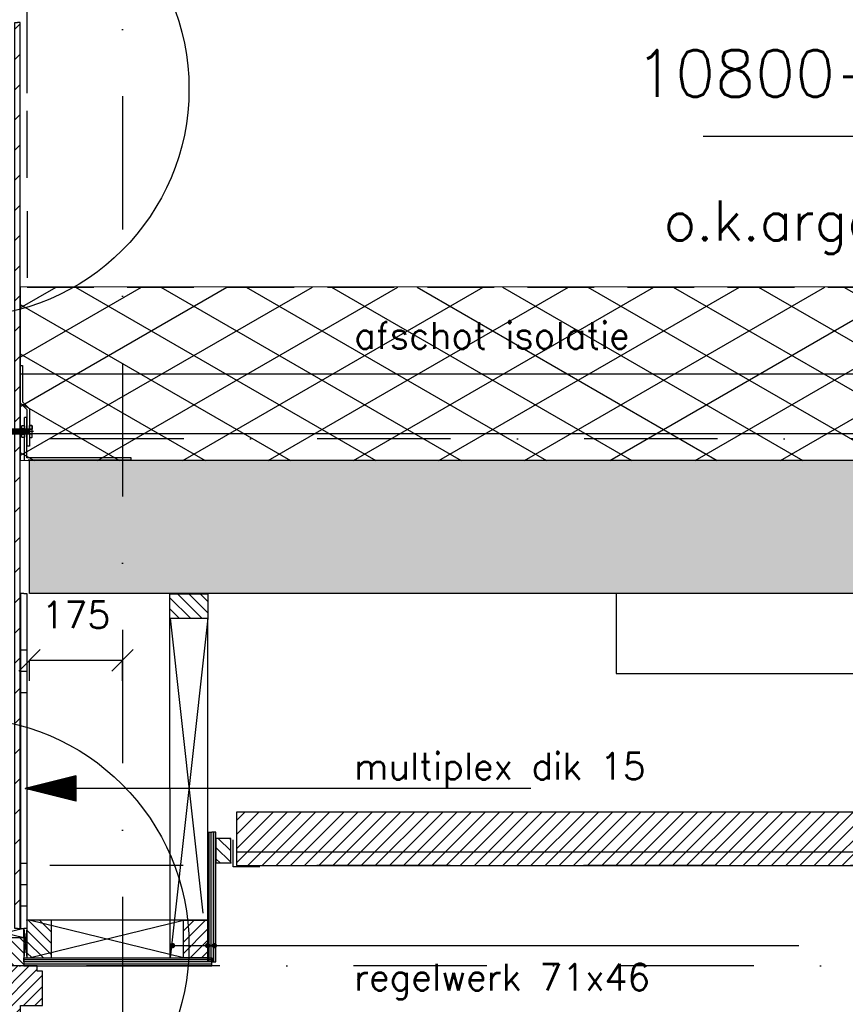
# Model space of a CAD drawing. Extents: x 98997 to 245130, y 18007 to 138999.
# Tile 26 of 58: x 104537 to 106084, y 101736 to 103581. Entities that reach past the tile are written whole.
import ezdxf

# ---------------------------------------------------------------- set-up
doc = ezdxf.new("R2010")
doc.units = 0
doc.header["$LTSCALE"] = 20
doc.header["$MEASUREMENT"] = 0
doc.header["$PDSIZE"] = -1
for name, pattern in [('DASHDOT', [25, 12.5, -6.25, 0, -6.25]), ('DD1', [2.66667, 1.66667, -0.5, 0, -0.5]), ('HIDDEN', [9.375, 6.25, -3.125])]:
    doc.linetypes.add(name, pattern=pattern)
doc.layers.get('0').update_dxf_attribs({"linetype": 'CONTINUOUS'})
doc.layers.get('DEFPOINTS').update_dxf_attribs({"linetype": 'CONTINUOUS'})
for name, color, linetype in [('25', 7, 'CONTINUOUS'), ('_DETAILNUMMERS', 4, 'CONTINUOUS'), ('A--01A1_ACEER', 1, 'CONTINUOUS'), ('A--A21--_F--3-', 9, 'CONTINUOUS'), ('A--A21--_F-23-', 9, 'CONTINUOUS'), ('A--A23--_F--3-', 9, 'CONTINUOUS'), ('A--A25--_F--3-', 9, 'CONTINUOUS'), ('A--A30--_F--3-', 9, 'CONTINUOUS'), ('A--A35--_F--3-', 9, 'CONTINUOUS'), ('A--A42--_F-23-', 9, 'CONTINUOUS'), ('A--A42--_F123-', 9, 'CONTINUOUS'), ('A--L13D3_VLOEREN', 3, 'CONTINUOUS'), ('A--L13DC4_VLOEREN', 4, 'HIDDEN'), ('A--L21--', 3, 'CONTINUOUS'), ('A--L21--_F-23-', 4, 'CONTINUOUS'), ('A--L25--', 7, 'CONTINUOUS'), ('A--L25--_F-23-', 7, 'CONTINUOUS'), ('A--L27DC4_DAKEN', 4, 'HIDDEN'), ('A--L28D1_KONSTRUKTIES', 1, 'CONTINUOUS'), ('A--L30--', 7, 'CONTINUOUS'), ('A--L30--_F123-', 7, 'CONTINUOUS'), ('A--L31--', 2, 'CONTINUOUS'), ('A--L31--_F--3-', 7, 'CONTINUOUS'), ('A--L31D1_BUITENKOZIJN', 1, 'CONTINUOUS'), ('A--L35--', 7, 'CONTINUOUS'), ('A--L35--_F-23-', 7, 'CONTINUOUS'), ('A--L35-D2-_PLAFONDS', 2, 'CONTINUOUS'), ('A--L35-D4-_PLAFONDS', 4, 'CONTINUOUS'), ('A--L351-_F-23-', 7, 'CONTINUOUS'), ('A--L35D1_PLAFONDS', 1, 'CONTINUOUS'), ('A--L42--', 7, 'CONTINUOUS'), ('A--L42--_F--3-', 7, 'CONTINUOUS'), ('A--L42--_F-23-', 7, 'CONTINUOUS'), ('A--M$1A-_F123-', 1, 'CONTINUOUS'), ('A--M01A1_MAATVOERING', 1, 'CONTINUOUS'), ('A--M01B1_HOOGTE_MAATV', 1, 'CONTINUOUS'), ('A--T$1A-_F123_20', 1, 'CONTINUOUS'), ('A--T01A-25_TEKST', 2, 'CONTINUOUS'), ('A--T01B2_HOOGTE_MAATV', 2, 'CONTINUOUS'), ('A--T01B3_HOOGTE_MAATV', 3, 'CONTINUOUS'), ('STRAMIEN', 8, 'DD1'), ('X--LR---_CP', 7, 'CONTINUOUS')]:
    doc.layers.add(name, color=color, linetype=linetype)
doc.styles.add('ALFA-0_25', font='ROMANS')
doc.styles.add('HIEMSTRA', font='romans.shx')
doc.styles.add('HOOGTEXT', font='ROMANS.shx', dxfattribs={"height": 2.5})
doc.dimstyles.new('STANDARD$0', dxfattribs={"dimscale": 50, "dimtxt": 2.5, "dimasz": 2, "dimexe": 2, "dimexo": 0, "dimgap": 2, "dimtad": 1, "dimdec": 0, "dimzin": 0, "dimdsep": 46, "dimtxsty": 'ALFA-0_25', "dimblk1": 'OBLIQUE', "dimblk2": 'OBLIQUE', "dimsah": 1, "dimcen": -3, "dimdle": 2, "dimclrd": 1, "dimclre": 1, "dimclrt": 2, "dimadec": 0, "dimazin": 0, "dimtfac": 0.666667, "dimtofl": 0, "dimtmove": 2, "dimatfit": 3, "dimldrblk": 'OBLIQUE', "dimfxl": 0, "dimtvp": 0.833333, "dimtolj": 1, "dimtzin": 0, "dimarcsym": 0})
pattern_1 = [(45, (0, 0), (-10.6066, 10.6066), [])]

# ---------------------------------------------------------------- blocks, each defined once
blk = doc.blocks.new('Q031612A')
at = {"layer": 'A--L35--_F-23-', "color": 1, "linetype": 'Continuous'}
for points in [[(0, 0), (0, 11), (-4.5, 11), (-5, 10.5), (-5, -10.5), (-4.5, -11), (0, -11), (0, -4.7), (-4.5, -4.7), (0, -4.7), (0, -11), (-4.5, -11), (-5, -10.5), (-5, -4.2), (-4.5, -4.7), (-5, -5.2)], [(-5, 4.4), (-4.5, 4.9), (-5, 5.4)], [(-4.5, 4.9), (0, 4.9), (0, -4.7)], [(1.7, 4.5), (0.6, -4.4)], [(0.6, 4.5), (0.6, -4.4)], [(3.2, 4.5), (2.1, -4.4)], [(4.7, 4.5), (3.6, -4.4)], [(6.2, 4.5), (5.1, -4.4)], [(7.7, 4.5), (6.6, -4.4)], [(9.2, 4.5), (8.1, -4.4)], [(10.7, 4.5), (9.6, -4.4)], [(12.3, 4.5), (11.2, -4.4)], [(13.8, 4.5), (12.7, -4.4)], [(15.3, 4.5), (14.2, -4.4)], [(16.8, 4.5), (15.7, -4.4)], [(18.3, 4.5), (17.2, -4.4)], [(19.8, 4.5), (18.7, -4.4)], [(21.3, 4.5), (20.2, -4.4)], [(22.8, 4.5), (21.7, -4.4)], [(24.3, 4.5), (23.2, -4.4)], [(25.9, 4.5), (24.8, -4.4)], [(27.4, 4.5), (26.3, -4.4)], [(28.9, 4.5), (27.8, -4.4)], [(30.4, 4.5), (29.3, -4.4)], [(31.9, 4.5), (30.8, -4.4)], [(33.4, 4.5), (32.3, -4.4)], [(34.9, 4.5), (33.8, -4.4)], [(36.4, 4.5), (35.3, -4.4)], [(37.9, 4.5), (36.8, -4.4)], [(39.5, 4.5), (38.4, -4.4)], [(41, 4.5), (39.9, -4.4)], [(42.5, 4.5), (41.4, -4.4)], [(44, 4.5), (42.9, -4.4)], [(45.5, 4.5), (44.4, -4.4)], [(47, 4.5), (45.9, -4.4)], [(47.6, -2.8), (47.5, -4.1)]]:
    blk.add_lwpolyline(points, dxfattribs=at)
blk.add_lwpolyline([(47.6, 4), (47.1, 4.5), (0, 4.5), (0, -4.4), (47.1, -4.4), (47.6, -3.9)], close=True, dxfattribs=at)
at = {"layer": 'A--L351-_F-23-', "color": 1, "linetype": 'DASHDOT'}
blk.add_lwpolyline([(-7.9, 0), (51.6, 0)], dxfattribs=at)
at = {"layer": 'X--LR---_CP', "color": 1, "linetype": 'DASHDOT'}
blk.add_point((0, 0), dxfattribs=at)
blk.add_point((0, 0), dxfattribs=at)
blk.add_point((0, 0), dxfattribs=at)
blk = doc.blocks.new('Q031611-')
at = {"layer": 'A--L35--_F-23-', "color": 1, "linetype": 'Continuous'}
for points in [[(5, 5.4), (5, 10.5), (4.5, 11), (0.5, 11), (0, 10.5), (0, 5.4), (0.5, 4.9), (4.5, 4.9), (5, 5.4), (5, 4.4), (4.5, 4.9), (5, 4.4), (5, -4.2), (4.5, -4.7), (0.5, -4.7), (0, -5.2), (0, -10.5), (0.5, -11), (4.5, -11), (5, -10.5), (5, -4.2), (4.5, -4.7), (5, -5.2), (4.5, -4.7), (0.5, -4.7), (0, -4.2), (0, -5.2), (0, 4.4), (0.5, 4.9), (0, 5.4), (0, 4.4)], [(0, 4.4), (0, -4.7)]]:
    blk.add_lwpolyline(points, dxfattribs=at)
at = {"layer": 'X--LR---_CP', "color": 1, "linetype": 'Continuous'}
blk.add_point((0, 0), dxfattribs=at)
blk.add_point((0, 0), dxfattribs=at)
blk.add_point((0, 0), dxfattribs=at)
blk = doc.blocks.new('Q020259-')
at = {"layer": 'A--A25--_F--3-'}
h = blk.add_hatch(dxfattribs=at)
h.set_pattern_fill('ALFALINE', color=256, scale=15, style=0, pattern_type=2)
h.set_pattern_definition(pattern_1)
h.paths.add_polyline_path([(0, 0), (0, 46), (28, 46), (28, 0)])
at = {"layer": 'A--L25--_F-23-', "color": 2, "linetype": 'Continuous'}
blk.add_lwpolyline([(0, 0), (0, 46), (28, 46), (28, 0)], close=True, dxfattribs=at)
at = {"layer": 'X--LR---_CP'}
for p in [(0, 0), (0, 0), (28, 0)]:
    blk.add_point(p, dxfattribs=at)
blk = doc.blocks.new('*U377')
at = {"layer": 'A--A42--_F-23-', "linetype": 'Continuous'}
h = blk.add_hatch(dxfattribs=at)
h.set_pattern_fill('ALFALINE', color=256, scale=40, style=0)
h.set_pattern_definition([(45, (-104533.225, -101877.897), (-28.284271, 28.284271), [])])
h.paths.add_polyline_path([(0, 0), (-5, 0), (-5, 1698), (0, 1698), (5, 1698), (5, 0)])
at = {"layer": 'A--L42--_F-23-', "color": 2, "linetype": 'Continuous'}
for points in [[(0, 0), (-5, 0), (-5, 1698), (0, 1698)], [(0, 0), (5, 0), (5, 1698), (0, 1698)]]:
    blk.add_lwpolyline(points, dxfattribs=at)
blk = doc.blocks.new('_OBLIQUE')
at = {"color": 0, "linetype": 'ByBlock'}
blk.add_line((-0.5, -0.5), (0.5, 0.5), dxfattribs=at)
blk = doc.blocks.new('*D205')
at = {"color": 1, "linetype": 'ByBlock'}
for p, q in [((104555.2, 102342.2), (104555.2, 102380.6)), ((104555.2, 102380.6), (104729.7, 102380.6)), ((104729.7, 102342.2), (104729.7, 102380.6))]:
    blk.add_line(p, q, dxfattribs=at)
at = {"layer": 'DEFPOINTS', "color": 0, "linetype": 'ByBlock'}
for p in [(104729.7, 102380.6), (104555.2, 102342.2), (104729.7, 102342.2)]:
    blk.add_point(p, dxfattribs=at)
at = {"color": 1, "linetype": 'ByBlock', "xscale": 40, "yscale": 40, "zscale": 40, "rotation": 180}
blk.add_blockref('_OBLIQUE', (104555.2, 102380.6), dxfattribs=at)
at = {"color": 1, "linetype": 'ByBlock', "xscale": 40, "yscale": 40, "zscale": 40}
blk.add_blockref('_OBLIQUE', (104729.7, 102380.6), dxfattribs=at)
at = {"color": 2, "linetype": 'ByBlock', "insert": (104642.5, 102465.6), "char_height": 50, "attachment_point": 5, "style": 'ALFA-0_25'}
blk.add_mtext('\\A1;175', dxfattribs=at)
blk = doc.blocks.new('Q020279-')
at = {"layer": 'A--A25--_F--3-'}
h = blk.add_hatch(dxfattribs=at)
h.set_pattern_fill('ALFALINE', color=256, scale=15, style=0, pattern_type=2)
h.set_pattern_definition(pattern_1)
h.paths.add_polyline_path([(0, 0), (0, 71), (46, 71), (46, 0)])
at = {"layer": 'A--L25--_F-23-', "color": 2, "linetype": 'Continuous'}
blk.add_lwpolyline([(0, 0), (0, 71), (46, 71), (46, 0)], close=True, dxfattribs=at)
at = {"layer": 'X--LR---_CP'}
for p in [(0, 0), (0, 0), (46, 0)]:
    blk.add_point(p, dxfattribs=at)
blk = doc.blocks.new('HOOGTEP')
at = {"layer": 'A--M01A1_MAATVOERING'}
for p, q in [((0, 0), (0.624, 2.33)), ((0.624, 2.33), (8.794, 2.33)), ((-2.415, 0.647), (0, 0))]:
    blk.add_line(p, q, dxfattribs=at)
at = {"layer": 'A--M01B1_HOOGTE_MAATV'}
blk.add_line((-1.379, 0), (0.911, 0), dxfattribs=at)
at = {"layer": 'A--T01B2_HOOGTE_MAATV', "style": 'HOOGTEXT', "flags": 4}
blk.add_attdef('TEKST', (1.84, -0.671), '', height=1.5, dxfattribs=at)
at = {"layer": 'A--T01B3_HOOGTE_MAATV', "style": 'HOOGTEXT', "flags": 4}
blk.add_attdef('HOOGTE', (1.673, 3.819), '', height=1.75, dxfattribs=at)
blk = doc.blocks.new('*U330')
at = {"layer": 'A--A42--_F123-', "linetype": 'Continuous'}
h = blk.add_hatch(dxfattribs=at)
h.set_pattern_fill('ALFAPLST', color=256, scale=400, angle=180, style=0)
h.set_pattern_definition([(180, (0, 0), (-0.0001, -400), []), (180, (-1e-05, -40), (-0.0001, -400), []), (180, (-2e-05, -80), (-0.0001, -400), [])])
h.paths.add_polyline_path([(0, 0), (6, 0), (6, -628), (0, -628), (-6, -628), (-6, 0)])
at = {"layer": 'A--L42--_F--3-', "color": 3, "linetype": 'Continuous'}
for points in [[(0, 0), (-6, 0), (-6, -628), (0, -628)], [(0, 0), (6, 0), (6, -628), (0, -628)]]:
    blk.add_lwpolyline(points, dxfattribs=at)
blk = doc.blocks.new('*U329')
at = {"layer": 'A--A30--_F--3-', "linetype": 'Continuous'}
h = blk.add_hatch(dxfattribs=at)
h.set_pattern_fill('ALFALINE', color=256, scale=4, angle=135, style=0)
h.set_pattern_definition([(180, (0, 0), (3e-13, -4), [])])
h.paths.add_polyline_path([(0, 0), (0, 7.5), (352.5, 7.5), (352.5, 0), (352.5, -7.5), (0, -7.5)])
at = {"layer": 'A--L30--_F123-', "color": 1, "linetype": 'Continuous'}
for points in [[(0, 0), (0, 7.5), (352.5, 7.5), (352.5, 0)], [(0, 0), (0, -7.5), (352.5, -7.5), (352.5, 0)]]:
    blk.add_lwpolyline(points, dxfattribs=at)
blk = doc.blocks.new('*U328')
at = {"layer": 'A--A30--_F--3-', "linetype": 'Continuous'}
h = blk.add_hatch(dxfattribs=at)
h.set_pattern_fill('ALFALINE', color=256, scale=4, angle=225, style=0)
h.set_pattern_definition([(270, (0, 0), (4, 2e-13), [])])
h.paths.add_polyline_path([(0, 0), (-7.5, 0), (-7.5, 243.1), (0, 243.1), (7.5, 243.1), (7.5, 0)])
at = {"layer": 'A--L30--_F123-', "color": 1, "linetype": 'Continuous'}
for points in [[(0, 0), (-7.5, 0), (-7.5, 243.1), (0, 243.1)], [(0, 0), (7.5, 0), (7.5, 243.1), (0, 243.1)]]:
    blk.add_lwpolyline(points, dxfattribs=at)
blk = doc.blocks.new('Q027002-')
at = {"layer": 'A--A21--_F--3-'}
h = blk.add_hatch(dxfattribs=at)
h.set_pattern_fill('ALFALINE', color=9, scale=15, style=0, pattern_type=2)
h.set_pattern_definition(pattern_1)
h.paths.add_polyline_path([(0, 0), (71, 0), (71, 46), (0, 46)])
at = {"layer": 'A--L21--_F-23-', "color": 2, "linetype": 'Continuous'}
blk.add_lwpolyline([(0, 0), (71, 0), (71, 46), (0, 46)], close=True, dxfattribs=at)
at = {"layer": 'X--LR---_CP', "linetype": 'Continuous'}
blk.add_point((0, 0), dxfattribs=at)
blk = doc.blocks.new('KOZIJN_VP')
at = {"layer": 'A--A35--_F--3-'}
h = blk.add_hatch(dxfattribs=at)
h.set_pattern_fill('ALFALINE', color=256, scale=15, angle=90, style=0, pattern_type=2)
h.set_pattern_definition([(135, (447.376, -368.997), (-10.6066, -10.6066), [])])
h.paths.add_polyline_path([(-91, 53.4), (-20, 53.4), (-20, 0), (-71, 0), (-71, -14), (-91, -17.6)])
h = blk.add_hatch(dxfattribs=at)
h.set_pattern_fill('ALFALINE', color=256, scale=15, style=0, pattern_type=2)
h.set_pattern_definition([(45, (447.39, -368.997), (-10.6066, 10.6066), [])])
h.paths.add_polyline_path([(-102, -95), (-26, -95), (-26, -74), (15, -74), (15, -10), (5, -10), (5, 0), (-71, 0), (-71, -14), (-135, -25.4), (-135, -95), (-120, -95), (-112, -81), (-102, -81)])
at = {"layer": 'A--L31--_F--3-', "color": 2, "linetype": 'Continuous'}
for points in [[(-91, 53.4), (-20, 53.4), (-20, 0), (-71, 0), (-71, -14), (-91, -17.6), (-91, 53.4)], [(-102, -95), (-26, -95), (-26, -74), (15, -74), (15, -10), (5, -10), (5, 0), (-71, 0), (-71, -14), (-135, -25.4), (-135, -95), (-120, -95), (-112, -81), (-102, -81)]]:
    blk.add_lwpolyline(points, close=True, dxfattribs=at)
at = {"layer": 'X--LR---_CP', "color": 1}
blk.add_point((0, 0), dxfattribs=at)
blk = doc.blocks.new('peiltje')
at = {"layer": 'A--T01A-25_TEKST'}
h = blk.add_hatch(dxfattribs=at)
h.set_pattern_fill('ANSI31', color=256, style=0)
h.set_pattern_definition([(45, (-152579.26553, -95332.97776), (-0.08838834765, 0.08838834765), [])])
h.paths.add_polyline_path([(96, -24), (0, 0), (96, 24)])
blk.add_line((947.6, 0), (0, 0), dxfattribs=at)

msp = doc.modelspace()

# ---------------------------------------------------------------- hatches: boundary and pattern name
at = {"layer": 'A--01A1_ACEER', "linetype": 'Continuous'}
h = msp.add_hatch(dxfattribs=at)
h.set_pattern_fill('ANSI31', color=256, scale=150, style=0)
h.set_pattern_definition([(45, (-53885.96, 7050), (-13.2582521, 13.2582521), [])])
h.paths.add_polyline_path([(104943.3, 101995.9), (112219.7, 101995.9), (112219.7, 102095.9), (104943.3, 102095.9)])
at = {"layer": 'A--A21--_F-23-'}
h = msp.add_hatch(dxfattribs=at)
h.set_pattern_fill('ALFAISO', color=256, scale=80, angle=270, style=0, pattern_type=2)
h.set_pattern_definition([(330, (110863.39, 97270.8), (40, 69.28203), []), (30, (110863.39, 97270.8), (-40, 69.28203), [])])
h.paths.add_polyline_path([(120839.7, 103080.7), (104538.2, 103080.1), (104538.2, 102755.2), (120839.7, 102755.9)])
at = {"layer": 'A--A23--_F--3-'}
h = msp.add_hatch(dxfattribs=at)
h.set_pattern_fill('ALFABET', color=256, scale=20, angle=1, style=0, pattern_type=2)
h.set_pattern_definition([(134, (183198.98, 7000), (86.32078, 83.359), []), (129, (183198.98, 7000), (-143.64922, -10.04493), [15, -165]), (184, (183198.98, 7000), (30.37155, 149.9312), [12, -132]), (78.5486, (183187.01, 6999.16), (-113.27778, 139.88618), [12.74804, -140.22842]), (132.8158, (183199.68, 7040), (-213.99344, -29.37358), [22.5, -247.5]), (82.3644, (183181.84, 7037.55), (-183.50393, 198.05632), [19.12206, -210.3426]), (187.8158, (183199.68, 7040), (-183.50378, 198.05647), [18, -198]), (158, (183179.5, 7030.34), (-120.76856, -78.42802), [15, -165]), (213, (183179.5, 7030.34), (-46.12453, 145.8572), [12, -132]), (107.5486, (183169.44, 7023.81), (-166.89315, 67.42906), [12.74804, -140.22842]), (141.5, (183198.98, 7000), (-1.26964, 66.611074), [0, -130.4, 0, -134, 0, -132.5]), (171.5, (183198.98, 7000), (-51.229207, 79.788568), [0, -76.4, 0, -127.4, 0, -50.5]), (211.5, (183243.57, 6999.22), (-106.826954, -2.64699), [0, -50, 0, -156, 0, -207]), (221.5, (183263.57, 6998.87), (-116.270055, 22.05355), [0, -65, 0, -103.6, 0, -147]), (221.5, (183263.57, 6998.87), (-116.270055, 22.05355), [0, -65, 0, -103.6, 0, -147])])
h.paths.add_polyline_path([(115854.7, 102505.9), (104555.2, 102505.9), (104555.2, 102755.9), (115854.7, 102755.9)])

# ---------------------------------------------------------------- linework, layer by layer
at = {"layer": '_DETAILNUMMERS'}
for centre in [(104426.9, 103451.2), (104426.9, 101845.9)]:
    msp.add_circle(centre, 427.3, dxfattribs=at)
at = {"layer": 'A--L13D3_VLOEREN'}
for p, q in [((104546.2, 102755.9), (104546.2, 102835.9)), ((104550.2, 102835.9), (104546.2, 102835.9)), ((104550.2, 102759.9), (104550.2, 102835.9)), ((104746.2, 102759.9), (104550.2, 102759.9)), ((104746.2, 102755.9), (104553.2, 102755.9)), ((104746.2, 102755.9), (104746.2, 102759.9))]:
    msp.add_line(p, q, dxfattribs=at)
msp.add_lwpolyline([(104551.2, 102781.9), (104551.2, 102850.2), (104538.2, 102863.2), (104538.2, 102933.2), (104542.2, 102933.2), (104542.2, 102864.9), (104555.2, 102851.9), (104555.2, 102781.9)], close=True, dxfattribs=at)
at = {"layer": 'A--L13DC4_VLOEREN', "const_width": 1}
msp.add_lwpolyline([(104538.2, 103080.1), (120086.7, 103080.1), (120621.1, 103080.5), (122379.8, 103082.1), (122379.8, 103082.1), (122379.8, 103094.6), (122394, 103094.6), (122394.9, 103095.5), (122422.3, 103096), (122426.4, 103099.1), (122426.4, 103102.5), (122443.6, 103119.7)], dxfattribs=at)
at = {"layer": 'A--L21--'}
for p, q in [((104538.2, 102917.6, 1), (121389.4, 102914.8)), ((104555.2, 102805.9), (120839.7, 102805.2))]:
    msp.add_line(p, q, dxfattribs=at)
at = {"layer": 'A--L21--', "elevation": 1}
msp.add_lwpolyline([(120839.7, 103080.7), (104538.2, 103080.1), (104538.2, 102755.2), (120839.7, 102755.9)], close=True, dxfattribs=at)
at = {"layer": 'A--L21--_F-23-', "linetype": 'Continuous'}
msp.add_lwpolyline([(115854.7, 102505.9), (104555.2, 102505.9), (104555.2, 102755.9), (115854.7, 102755.9)], close=True, dxfattribs=at)
at = {"layer": 'A--L27DC4_DAKEN'}
for p in [(104550.1, 103597.7), (104550.1, 103568.2)]:
    msp.add_line(p, (104550.1, 103322.3), dxfattribs=at)
at = {"layer": 'A--L27DC4_DAKEN', "elevation": 1}
msp.add_lwpolyline([(104262.4, 103610.3), (104550.1, 103597.6), (104551, 103080.1), (114112.3, 103080.5)], dxfattribs=at)
at = {"layer": 'A--L28D1_KONSTRUKTIES'}
msp.add_lwpolyline([(105654.7, 102505.9), (105654.7, 102355.9), (106454.7, 102355.9), (106454.7, 99295.9)], dxfattribs=at)
at = {"layer": 'A--L31D1_BUITENKOZIJN'}
for p, q in [((104818.7, 101822.9), (104818.6, 102459.1)), ((104889.7, 102459.9), (104818.7, 101822.9)), ((104818.7, 102459.9), (104880.4, 101906.8)), ((104889.7, 101822.9), (104889.6, 102459.1)), ((104473.7, 101877.9), (104544.7, 101861.4)), ((104544.7, 101877.9), (104473.7, 101861.4)), ((104544.7, 101861.4), (104544.7, 101877.9)), ((104544.7, 101877.9), (104550.7, 101822.9)), ((104550.7, 101877.9), (104544.7, 101822.9)), ((104889.7, 101893.9), (104554.7, 101893.9)), ((104843.7, 101822.9), (104554.7, 101893.9)), ((104554.7, 101822.9), (104843.7, 101893.9))]:
    msp.add_line(p, q, dxfattribs=at)
at = {"layer": 'A--L35-D2-_PLAFONDS'}
msp.add_line((104943.3, 102020.9), (104943.3, 101995.9), dxfattribs=at)
for points in [[(112187.5, 102020.9), (104943.3, 102020.9)], [(104943.3, 101995.9), (112187.5, 101995.9)]]:
    msp.add_lwpolyline(points, dxfattribs=at)
at = {"layer": 'A--L35-D4-_PLAFONDS'}
for p, q in [((104936.9, 101993.9), (104936.9, 102043.9)), ((104986.9, 101993.9), (104936.9, 101993.9))]:
    msp.add_line(p, q, dxfattribs=at)
at = {"layer": 'A--L35D1_PLAFONDS', "linetype": 'Continuous'}
msp.add_lwpolyline([(104943.3, 101995.9), (112219.7, 101995.9), (112219.7, 102095.9), (104943.3, 102095.9)], close=True, dxfattribs=at)
at = {"layer": 'A--T$1A-_F123_20', "const_width": 4.75}
for points in [[(104826, 101846, -1), (104820.7, 101846, -1)], [(104891.9, 101846, -1), (104886.6, 101846, -1)], [(104904.4, 101846, -1), (104899.1, 101846, -1)]]:
    msp.add_lwpolyline(points, format="xyb", close=True, dxfattribs=at)
at = {"layer": 'A--T01A-25_TEKST'}
msp.add_line((104820.7, 101846), (105997.1, 101846), dxfattribs=at)
at = {"layer": 'STRAMIEN', "linetype": 'DASHDOT'}
for p, q in [((104729.7, 109939.1), (104729.7, 90611.2)), ((133350, 102795.9), (99354.7, 102795.9)), ((133349.2, 101995.9), (99354.7, 101995.9)), ((112913.8, 101807.9), (102279.7, 101807.9))]:
    msp.add_line(p, q, dxfattribs=at)

# ---------------------------------------------------------------- block references
ref = msp.add_blockref('HOOGTEP', (106257.1, 103245.9, -1), dxfattribs=dict(xscale=-50, yscale=50, zscale=50))
ref.add_attrib('TEKST', 'o.k.argeton', (105743.7, 103167.4, -1), dxfattribs={"layer": 'A--T01B2_HOOGTE_MAATV', "height": 75, "style": 'HOOGTEXT', "flags": 4})
ref.add_attrib('HOOGTE', '10800+P', (105690.1, 103436.9, -1), dxfattribs={"layer": 'A--T01B3_HOOGTE_MAATV', "height": 87.5, "style": 'HOOGTEXT', "flags": 4})
at = {"layer": '25', "rotation": 90}
msp.add_blockref('Q020279-', (104889.6, 102459.1), dxfattribs=at)
at = {"layer": '25'}
msp.add_blockref('Q020279-', (104843.7, 101822.9), dxfattribs=at)
at = {"layer": 'A--01A1_ACEER'}
msp.add_blockref('peiltje', (104547.1, 102140.5), dxfattribs=at)
at = {"layer": 'A--L21--', "rotation": 270}
msp.add_blockref('Q027002-', (104550.7, 101893.9), dxfattribs=at)
at = {"layer": 'A--L25--', "xscale": -1}
msp.add_blockref('Q020259-', (104932.7, 102000.9), dxfattribs=at)
at = {"layer": 'A--L30--'}
for name, p in [('*U328', (104897.2, 101815.4)), ('*U329', (104544.7, 101815.4))]:
    msp.add_blockref(name, p, dxfattribs=at)
at = {"layer": 'A--L31--'}
msp.add_blockref('KOZIJN_VP', (104564.7, 101807.9), dxfattribs=at)
at = {"layer": 'A--L35--', "rotation": 180}
msp.add_blockref('Q031612A', (104555.2, 102809.4), dxfattribs=at)
at = {"layer": 'A--L35--', "xscale": -1}
msp.add_blockref('Q031611-', (104546.2, 102809.4), dxfattribs=at)
at = {"layer": 'A--L42--'}
for name, p in [('*U377', (104533.2, 101877.9)), ('*U330', (104544.7, 102505.9))]:
    msp.add_blockref(name, p, dxfattribs=at)

# ---------------------------------------------------------------- texts
at = {"layer": 'A--T01A-25_TEKST', "style": 'HIEMSTRA'}
for s, p in [('afschot isolatie', (105163.7, 102964.5, 1)), ('multiplex dik 15', (105163.5, 102157.1)), ('regelwerk 71x46', (105163.5, 101761.9))]:
    msp.add_text(s, height=50, dxfattribs=at).set_placement(p)

# ---------------------------------------------------------------- dimensions: what is measured, and where the dimension line sits
at = {"layer": 'A--M$1A-_F123-'}
dim = msp.add_linear_dim(base=(104729.7253147, 102380.6380188), p1=(104555.2253147, 102342.2441858), p2=(104729.7253147, 102342.2441858), dimstyle='STANDARD$0', override={"dimscale": 20, "dimexe": 0, "dimexo": 0, "dimcen": 0, "dimdle": 0, "dimclrt": 2, "dimtfac": 0.75, "dimtvp": 1.5}, dxfattribs=at)
dim.commit()
dim.dimension.update_dxf_attribs({"geometry": '*D205', "text_midpoint": (104642.4753147, 102465.6380188)})

doc.saveas('drawing.dxf')
